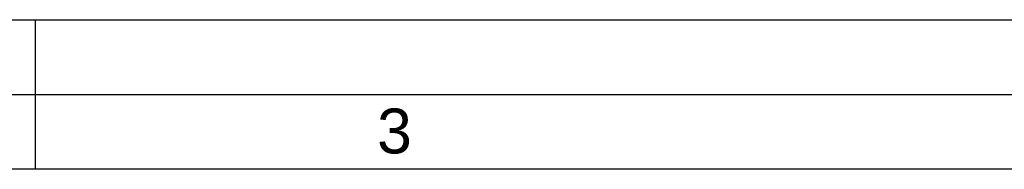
# Model space of a CAD drawing. Header units: millimetres. Extents: x 0 to 420, y 0 to 297.
# Tile 71 of 74: x 234 to 300, y 287 to 297. Entities that reach past the tile are written whole.
import ezdxf

# ---------------------------------------------------------------- set-up
doc = ezdxf.new("R2010")
doc.units = ezdxf.units.MM
doc.header["$LTSCALE"] = 23.1
doc.layers.get('0').update_dxf_attribs({"linetype": 'CONTINUOUS'})
doc.styles.add('TEXTSTYLE_2', font='arial.ttf')

msp = doc.modelspace()

# ---------------------------------------------------------------- linework, layer by layer
at = {"color": 2, "linetype": 'CONTINUOUS'}
for p, q in [((0, 297), (420, 297)), ((235, 297), (235, 287)), ((20, 292), (415, 292))]:
    msp.add_line(p, q, dxfattribs=at)
at = {"color": 7, "linetype": 'CONTINUOUS'}
msp.add_line((410, 287), (25, 287), dxfattribs=at)

# ---------------------------------------------------------------- texts
at = {"color": 2, "linetype": 'CONTINUOUS', "insert": (257.90505, 291.06037), "char_height": 3, "width": 2.330855, "attachment_point": 1, "line_spacing_factor": 0.9, "style": 'TEXTSTYLE_2'}
msp.add_mtext('3', dxfattribs=at)

doc.saveas('drawing.dxf')
